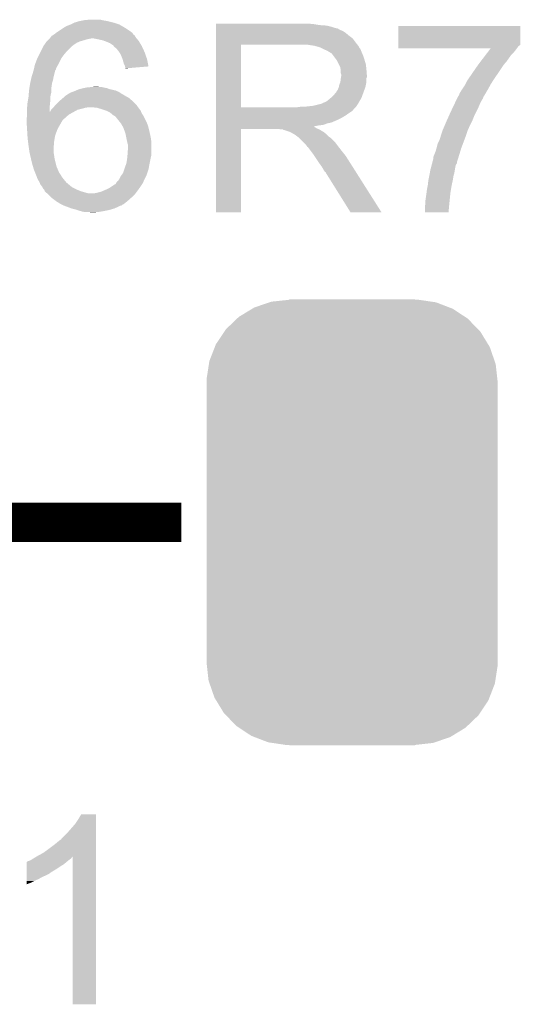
# Model space of a CAD drawing. Extents: x -0.05 to 0.95, y -0.15 to 1.37.
# Tile 17 of 28: x 0.47 to 0.57, y 0.56 to 0.76. Entities that reach past the tile are written whole.
import ezdxf

# ---------------------------------------------------------------- set-up
doc = ezdxf.new("R2010")
doc.units = 0
doc.layers.get('0').update_dxf_attribs({"linetype": 'CONTINUOUS'})
doc.layers.add('ST67W_CLICK_V101_GTO', color=14, linetype='CONTINUOUS')
doc.layers.add('ST67W_CLICK_V101_GTS', color=12, linetype='CONTINUOUS')

# ---------------------------------------------------------------- blocks, each defined once
blk = doc.blocks.new('CUSTOM_77')
for points in [[(-0.0199, 0.04368), (-0.01681, 0.04473), (0.0198, 0.04368), (0.01706, 0.04473)], [(-0.01681, 0.04473), (-0.01644, 0.04486), (0.01706, 0.04473), (0.0162, 0.04486)], [(-0.01644, 0.04486), (-0.0128, 0.04525), (0.0162, 0.04486), (0.01352, 0.04525)], [(-0.0128, 0.04528), (-0.0128, 0.04535), (0.0128, 0.04528), (0.0128, 0.04535)], [(-0.0128, 0.04526), (-0.0128, 0.04528), (0.01344, 0.04526), (0.0128, 0.04528)], [(-0.0128, 0.04525), (-0.0128, 0.04526), (0.01352, 0.04525), (0.01344, 0.04526)], [(-0.02303, 0.04178), (-0.02033, 0.04342), (0.02296, 0.04178), (0.02048, 0.04342)], [(-0.02033, 0.04342), (-0.0199, 0.04368), (0.02048, 0.04342), (0.0198, 0.04368)], [(-0.02568, 0.03924), (-0.02343, 0.0414), (0.02562, 0.03924), (0.02353, 0.0414)], [(-0.02343, 0.0414), (-0.02303, 0.04178), (0.02353, 0.0414), (0.02296, 0.04178)], [(-0.02771, 0.0362), (-0.02599, 0.03877), (0.02765, 0.0362), (0.02608, 0.03877)], [(-0.02599, 0.03877), (-0.02568, 0.03924), (0.02608, 0.03877), (0.02562, 0.03924)], [(-0.02792, 0.03565), (-0.02771, 0.0362), (0.02799, 0.03565), (0.02765, 0.0362)], [(-0.02903, 0.03279), (-0.02792, 0.03565), (0.02898, 0.03279), (0.02799, 0.03565)], [(-0.02959, 0.02917), (-0.02912, 0.03219), (0.02953, 0.02917), (0.02919, 0.03219)], [(-0.02912, 0.03219), (-0.02903, 0.03279), (0.02919, 0.03219), (0.02898, 0.03279)], [(-0.0296, 0.02855), (-0.02959, 0.02917), (0.0296, 0.02855), (0.02953, 0.02917)], [(-0.0296, 0.0285), (-0.0296, 0.02855), (0.0296, 0.0285), (0.0296, 0.02855)], [(-0.0296, -0.0285), (-0.0296, 0.0285), (0.0296, -0.0285), (0.0296, 0.0285)], [(-0.0296, -0.02855), (-0.0296, -0.0285), (0.0296, -0.02855), (0.0296, -0.0285)], [(-0.02953, -0.02917), (-0.0296, -0.02855), (0.02959, -0.02917), (0.0296, -0.02855)], [(-0.02919, -0.03219), (-0.02953, -0.02917), (0.02912, -0.03219), (0.02959, -0.02917)], [(-0.02898, -0.03279), (-0.02919, -0.03219), (0.02903, -0.03279), (0.02912, -0.03219)], [(-0.02799, -0.03565), (-0.02898, -0.03279), (0.02792, -0.03565), (0.02903, -0.03279)], [(-0.02765, -0.0362), (-0.02799, -0.03565), (0.02771, -0.0362), (0.02792, -0.03565)], [(-0.02608, -0.03877), (-0.02765, -0.0362), (0.026, -0.03877), (0.02771, -0.0362)], [(-0.02562, -0.03925), (-0.02608, -0.03877), (0.02568, -0.03925), (0.026, -0.03877)], [(-0.02353, -0.0414), (-0.02562, -0.03925), (0.02343, -0.0414), (0.02568, -0.03925)], [(-0.02296, -0.04178), (-0.02353, -0.0414), (0.02303, -0.04178), (0.02343, -0.0414)], [(-0.02048, -0.04342), (-0.02296, -0.04178), (0.02034, -0.04342), (0.02303, -0.04178)], [(-0.0198, -0.04368), (-0.02048, -0.04342), (0.0199, -0.04368), (0.02034, -0.04342)], [(-0.01706, -0.04473), (-0.0198, -0.04368), (0.01682, -0.04473), (0.0199, -0.04368)], [(-0.01618, -0.04486), (-0.01706, -0.04473), (0.01644, -0.04486), (0.01682, -0.04473)], [(-0.0135, -0.04526), (-0.01618, -0.04486), (0.0128, -0.04526), (0.01644, -0.04486)], [(-0.0128, -0.04528), (-0.01344, -0.04526), (0.0128, -0.04528), (0.0128, -0.04526)], [(-0.0128, -0.04535), (-0.0128, -0.04528), (0.0128, -0.04535), (0.0128, -0.04528)]]:
    blk.add_solid(points)

msp = doc.modelspace()

# ---------------------------------------------------------------- linework, layer by layer
at = {"layer": 'ST67W_CLICK_V101_GTO', "const_width": 0.008}
msp.add_lwpolyline([(0.402, 0.653), (0.498, 0.653)], dxfattribs=at)
at = {"layer": 'ST67W_CLICK_V101_GTO'}
for points in [[(0.4762, 0.7546), (0.4772, 0.7549), (0.4842, 0.7546), (0.483, 0.7549)], [(0.4772, 0.7549), (0.4782, 0.7551), (0.483, 0.7549), (0.4819, 0.7551)], [(0.4782, 0.7551), (0.4792, 0.7552), (0.4819, 0.7551), (0.4815, 0.7552)], [(0.47275, 0.7527), (0.4738, 0.7534), (0.4878, 0.7527), (0.48675, 0.7534)], [(0.4738, 0.7534), (0.47396, 0.7535), (0.48675, 0.7534), (0.4866, 0.7535)], [(0.47396, 0.7535), (0.4746, 0.7539), (0.4866, 0.7535), (0.48591, 0.7539)], [(0.4746, 0.7539), (0.4754, 0.7542), (0.48591, 0.7539), (0.4854, 0.7542)], [(0.4754, 0.7542), (0.4762, 0.7546), (0.4854, 0.7542), (0.4842, 0.7546)], [(0.505, 0.7543), (0.505, 0.7544), (0.5249, 0.7543), (0.5238, 0.7544)], [(0.505, 0.7541), (0.505, 0.7543), (0.5261, 0.7541), (0.5249, 0.7543)], [(0.505, 0.754), (0.505, 0.7541), (0.5275, 0.754), (0.5261, 0.7541)], [(0.505, 0.7537), (0.505, 0.754), (0.5287, 0.7537), (0.5275, 0.754)], [(0.505, 0.7535), (0.505, 0.7537), (0.5293, 0.7535), (0.5287, 0.7537)], [(0.505, 0.7534), (0.505, 0.7535), (0.5298, 0.7534), (0.5293, 0.7535)], [(0.505, 0.7533), (0.505, 0.7534), (0.5299, 0.7533), (0.5299, 0.7534)], [(0.505, 0.7534), (0.505, 0.7534), (0.5299, 0.7534), (0.5298, 0.7534)], [(0.505, 0.7531), (0.505, 0.7533), (0.5303, 0.7531), (0.5299, 0.7533)], [(0.505, 0.7529), (0.505, 0.7531), (0.5308, 0.7529), (0.5303, 0.7531)], [(0.505, 0.7525), (0.505, 0.7529), (0.5314, 0.7525), (0.5308, 0.7529)], [(0.5421, 0.7502), (0.5421, 0.7539), (0.5669, 0.7502), (0.5669, 0.7539)], [(0.5421, 0.7539), (0.5421, 0.7539), (0.5669, 0.7539), (0.5421, 0.7539)], [(0.47039, 0.7505), (0.4706, 0.7508), (0.4767, 0.7505), (0.4774, 0.7508)], [(0.4706, 0.7508), (0.4708, 0.751), (0.4774, 0.7508), (0.4781, 0.751)], [(0.4708, 0.751), (0.471, 0.7512), (0.4781, 0.751), (0.4787, 0.7512)], [(0.471, 0.7512), (0.4712, 0.7514), (0.4787, 0.7512), (0.4797, 0.7514)], [(0.4712, 0.7514), (0.4713, 0.7515), (0.48887, 0.7514), (0.48879, 0.7515)], [(0.4713, 0.7515), (0.47137, 0.7516), (0.48879, 0.7515), (0.4887, 0.7516)], [(0.47137, 0.7516), (0.4716, 0.7519), (0.4887, 0.7516), (0.48855, 0.7519)], [(0.4716, 0.7519), (0.47177, 0.752), (0.48855, 0.7519), (0.4885, 0.752)], [(0.47177, 0.752), (0.4721, 0.7522), (0.4885, 0.752), (0.4882, 0.7522)], [(0.4721, 0.7522), (0.47235, 0.7524), (0.4882, 0.7522), (0.4881, 0.7524)], [(0.47235, 0.7524), (0.4726, 0.7526), (0.4881, 0.7524), (0.4879, 0.7526)], [(0.4726, 0.7526), (0.47275, 0.7527), (0.4878, 0.7526), (0.4878, 0.7527)], [(0.4726, 0.7526), (0.4726, 0.7526), (0.4879, 0.7526), (0.4878, 0.7526)], [(0.4811, 0.7512), (0.4801, 0.7514), (0.48904, 0.7512), (0.48887, 0.7514)], [(0.482, 0.751), (0.4811, 0.7512), (0.48921, 0.751), (0.48904, 0.7512)], [(0.48227, 0.7509), (0.482, 0.751), (0.4893, 0.7509), (0.48921, 0.751)], [(0.4828, 0.7507), (0.48227, 0.7509), (0.48942, 0.7507), (0.4893, 0.7509)], [(0.505, 0.752), (0.505, 0.7525), (0.532, 0.752), (0.5314, 0.7525)], [(0.505, 0.7514), (0.505, 0.752), (0.5328, 0.7514), (0.532, 0.752)], [(0.505, 0.7506), (0.505, 0.7514), (0.5334, 0.7506), (0.5328, 0.7514)], [(0.4691, 0.7482), (0.46945, 0.7489), (0.4742, 0.7482), (0.4748, 0.7489)], [(0.46945, 0.7489), (0.4699, 0.7498), (0.4748, 0.7489), (0.4757, 0.7498)], [(0.4699, 0.7498), (0.47004, 0.75), (0.4757, 0.7498), (0.476, 0.75)], [(0.47004, 0.75), (0.47011, 0.7501), (0.476, 0.75), (0.4761, 0.7501)], [(0.47011, 0.7501), (0.47039, 0.7505), (0.4761, 0.7501), (0.4767, 0.7505)], [(0.4835, 0.7504), (0.4828, 0.7507), (0.4896, 0.7504), (0.48942, 0.7507)], [(0.4841, 0.75), (0.4835, 0.7504), (0.48984, 0.75), (0.4896, 0.7504)], [(0.48418, 0.7499), (0.4841, 0.75), (0.4899, 0.7499), (0.48984, 0.75)], [(0.4844, 0.7496), (0.48418, 0.7499), (0.49004, 0.7496), (0.4899, 0.7499)], [(0.4847, 0.7494), (0.4844, 0.7496), (0.49013, 0.7494), (0.49004, 0.7496)], [(0.4848, 0.7493), (0.4847, 0.7494), (0.49018, 0.7493), (0.49013, 0.7494)], [(0.4852, 0.7488), (0.4848, 0.7493), (0.49041, 0.7488), (0.49018, 0.7493)], [(0.48533, 0.7486), (0.4852, 0.7488), (0.4905, 0.7486), (0.49041, 0.7488)], [(0.505, 0.7501), (0.505, 0.7506), (0.53379, 0.7501), (0.5334, 0.7506)], [(0.505, 0.7374), (0.505, 0.7501), (0.5101, 0.7374), (0.5101, 0.7501)], [(0.505, 0.7501), (0.505, 0.7501), (0.5101, 0.7501), (0.5222, 0.7501)], [(0.525, 0.7499), (0.5237, 0.7501), (0.53394, 0.7499), (0.53379, 0.7501)], [(0.52573, 0.7497), (0.525, 0.7499), (0.5341, 0.7497), (0.53394, 0.7499)], [(0.5261, 0.7496), (0.52573, 0.7497), (0.5341, 0.7496), (0.5341, 0.7497)], [(0.5269, 0.7492), (0.5261, 0.7496), (0.5344, 0.7492), (0.5341, 0.7496)], [(0.5276, 0.7489), (0.5269, 0.7492), (0.53452, 0.7489), (0.5344, 0.7492)], [(0.52793, 0.7487), (0.5276, 0.7489), (0.5346, 0.7487), (0.53452, 0.7489)], [(0.5421, 0.7501), (0.5421, 0.7502), (0.5669, 0.7501), (0.5669, 0.7502)], [(0.5421, 0.75), (0.5421, 0.7501), (0.5668, 0.75), (0.5669, 0.7501)], [(0.5421, 0.7498), (0.5421, 0.75), (0.5665, 0.7498), (0.5668, 0.75)], [(0.5421, 0.7495), (0.5421, 0.7498), (0.5663, 0.7495), (0.5665, 0.7498)], [(0.5421, 0.7494), (0.5421, 0.7495), (0.56623, 0.7494), (0.5663, 0.7495)], [(0.5609, 0.7494), (0.5421, 0.7494), (0.56622, 0.7494), (0.56623, 0.7494)], [(0.56029, 0.7486), (0.56067, 0.7491), (0.5656, 0.7486), (0.566, 0.7491)], [(0.56067, 0.7491), (0.5609, 0.7494), (0.566, 0.7491), (0.56622, 0.7494)], [(0.46832, 0.7464), (0.4687, 0.7474), (0.4731, 0.7464), (0.4736, 0.7474)], [(0.4687, 0.7474), (0.4691, 0.7482), (0.4736, 0.7474), (0.4742, 0.7482)], [(0.4856, 0.7482), (0.48533, 0.7486), (0.49064, 0.7482), (0.4905, 0.7486)], [(0.4859, 0.7475), (0.4856, 0.7482), (0.49089, 0.7475), (0.49064, 0.7482)], [(0.486, 0.7472), (0.4859, 0.7475), (0.491, 0.7472), (0.49089, 0.7475)], [(0.4861, 0.7469), (0.486, 0.7472), (0.49106, 0.7469), (0.491, 0.7472)], [(0.4863, 0.7462), (0.4861, 0.7469), (0.4912, 0.7462), (0.49106, 0.7469)], [(0.5281, 0.7486), (0.52793, 0.7487), (0.53464, 0.7486), (0.5346, 0.7487)], [(0.5284, 0.7484), (0.5281, 0.7486), (0.53473, 0.7484), (0.53464, 0.7486)], [(0.5288, 0.748), (0.5285, 0.7484), (0.5349, 0.748), (0.53473, 0.7484)], [(0.5291, 0.7476), (0.5288, 0.748), (0.53503, 0.7476), (0.5349, 0.748)], [(0.52946, 0.7471), (0.5291, 0.7476), (0.5352, 0.7471), (0.53503, 0.7476)], [(0.5296, 0.7469), (0.52946, 0.7471), (0.53526, 0.7469), (0.5352, 0.7471)], [(0.53, 0.7461), (0.5296, 0.7469), (0.5355, 0.7461), (0.53526, 0.7469)], [(0.55883, 0.7467), (0.5599, 0.7481), (0.5641, 0.7467), (0.5651, 0.7481)], [(0.5599, 0.7481), (0.56029, 0.7486), (0.5651, 0.7481), (0.5656, 0.7486)], [(0.46753, 0.7436), (0.4679, 0.7448), (0.472, 0.7436), (0.4723, 0.7448)], [(0.4679, 0.7448), (0.46795, 0.745), (0.4723, 0.7448), (0.4724, 0.745)], [(0.46795, 0.745), (0.46797, 0.7451), (0.4724, 0.745), (0.4725, 0.7451)], [(0.46797, 0.7451), (0.46802, 0.7453), (0.4725, 0.7451), (0.4725, 0.7453)], [(0.46802, 0.7453), (0.4682, 0.7461), (0.4725, 0.7453), (0.47294, 0.7461)], [(0.4682, 0.7461), (0.46832, 0.7464), (0.47294, 0.7461), (0.4731, 0.7464)], [(0.4865, 0.7458), (0.4863, 0.7462), (0.49128, 0.7458), (0.4912, 0.7462)], [(0.48652, 0.7457), (0.4865, 0.7458), (0.4913, 0.7457), (0.49128, 0.7458)], [(0.4866, 0.7454), (0.48652, 0.7457), (0.48777, 0.7454), (0.4913, 0.7457)], [(0.4866, 0.7453), (0.4866, 0.7454), (0.4866, 0.7453), (0.48777, 0.7454)], [(0.5303, 0.7455), (0.53, 0.7461), (0.53556, 0.7455), (0.5355, 0.7461)], [(0.53036, 0.7451), (0.5303, 0.7455), (0.5356, 0.7451), (0.53556, 0.7455)], [(0.5304, 0.7448), (0.53036, 0.7451), (0.53563, 0.7448), (0.5356, 0.7451)], [(0.5304, 0.7443), (0.5304, 0.7448), (0.53567, 0.7443), (0.53563, 0.7448)], [(0.55706, 0.7442), (0.5583, 0.746), (0.5623, 0.7442), (0.5635, 0.746)], [(0.5583, 0.746), (0.55883, 0.7467), (0.5635, 0.746), (0.5641, 0.7467)], [(0.46726, 0.7424), (0.46739, 0.743), (0.4717, 0.7424), (0.4719, 0.743)], [(0.46739, 0.743), (0.4675, 0.7435), (0.4719, 0.743), (0.47198, 0.7435)], [(0.4675, 0.7435), (0.46753, 0.7436), (0.47198, 0.7435), (0.472, 0.7436)], [(0.5303, 0.7425), (0.53041, 0.7433), (0.5356, 0.7425), (0.5356, 0.7433)], [(0.5305, 0.744), (0.5304, 0.7443), (0.53569, 0.744), (0.53567, 0.7443)], [(0.53041, 0.7433), (0.53044, 0.7435), (0.5356, 0.7433), (0.5357, 0.7435)], [(0.53044, 0.7435), (0.5305, 0.7439), (0.5357, 0.7435), (0.5357, 0.7439)], [(0.5305, 0.7439), (0.5305, 0.744), (0.5357, 0.7439), (0.53569, 0.744)], [(0.55575, 0.7421), (0.5561, 0.7428), (0.5609, 0.7421), (0.56135, 0.7428)], [(0.5561, 0.7428), (0.55637, 0.7432), (0.56135, 0.7428), (0.5616, 0.7432)], [(0.55637, 0.7432), (0.55706, 0.7442), (0.5616, 0.7432), (0.5623, 0.7442)], [(0.46696, 0.7403), (0.467, 0.7408), (0.4715, 0.7403), (0.4715, 0.7408)], [(0.467, 0.7408), (0.46703, 0.741), (0.4715, 0.7408), (0.4715, 0.741)], [(0.46703, 0.741), (0.46715, 0.7418), (0.4715, 0.741), (0.4716, 0.7418)], [(0.46715, 0.7418), (0.4672, 0.7421), (0.4716, 0.7418), (0.47165, 0.7421)], [(0.4672, 0.7421), (0.46726, 0.7424), (0.47165, 0.7421), (0.4717, 0.7424)], [(0.4763, 0.7407), (0.47653, 0.7408), (0.48483, 0.7407), (0.4846, 0.7408)], [(0.47653, 0.7408), (0.477, 0.741), (0.4846, 0.7408), (0.48373, 0.741)], [(0.477, 0.741), (0.47735, 0.7411), (0.48373, 0.741), (0.4833, 0.7411)], [(0.47735, 0.7411), (0.4777, 0.7412), (0.4833, 0.7411), (0.48305, 0.7412)], [(0.4777, 0.7412), (0.47815, 0.7413), (0.48305, 0.7412), (0.4828, 0.7413)], [(0.47815, 0.7413), (0.4786, 0.7414), (0.4828, 0.7413), (0.4822, 0.7414)], [(0.4786, 0.7414), (0.4796, 0.7415), (0.4822, 0.7414), (0.4818, 0.7415)], [(0.4796, 0.7415), (0.4806, 0.7416), (0.4813, 0.7415), (0.481, 0.7416)], [(0.4806, 0.7416), (0.4806, 0.7416), (0.481, 0.7416), (0.4806, 0.7416)], [(0.5296, 0.7407), (0.5298, 0.741), (0.53511, 0.7407), (0.53522, 0.741)], [(0.5298, 0.741), (0.53, 0.7415), (0.53522, 0.741), (0.5354, 0.7415)], [(0.53, 0.7415), (0.5301, 0.742), (0.5354, 0.7415), (0.5355, 0.742)], [(0.5301, 0.742), (0.5303, 0.7425), (0.5355, 0.742), (0.5356, 0.7425)], [(0.5546, 0.7403), (0.5549, 0.7408), (0.55989, 0.7403), (0.56018, 0.7408)], [(0.5549, 0.7408), (0.55503, 0.741), (0.56018, 0.7408), (0.5603, 0.741)], [(0.55503, 0.741), (0.5557, 0.742), (0.5603, 0.741), (0.56085, 0.742)], [(0.5557, 0.742), (0.55575, 0.7421), (0.56085, 0.742), (0.5609, 0.7421)], [(0.46672, 0.7385), (0.46688, 0.7394), (0.4713, 0.7385), (0.4713, 0.7394)], [(0.46688, 0.7394), (0.4669, 0.7395), (0.4713, 0.7394), (0.47132, 0.7395)], [(0.4669, 0.7395), (0.46696, 0.7403), (0.47132, 0.7395), (0.4715, 0.7403)], [(0.47323, 0.7387), (0.4737, 0.7391), (0.488, 0.7387), (0.48753, 0.7391)], [(0.4737, 0.7391), (0.47393, 0.7393), (0.48753, 0.7391), (0.4873, 0.7393)], [(0.47393, 0.7393), (0.4745, 0.7398), (0.4873, 0.7393), (0.48642, 0.7398)], [(0.4745, 0.7398), (0.47498, 0.7401), (0.48642, 0.7398), (0.4859, 0.7401)], [(0.47498, 0.7401), (0.4753, 0.7403), (0.4859, 0.7401), (0.4856, 0.7403)], [(0.4754, 0.7403), (0.4755, 0.7404), (0.4856, 0.7403), (0.48545, 0.7404)], [(0.4755, 0.7404), (0.4758, 0.7405), (0.48545, 0.7404), (0.4853, 0.7405)], [(0.4758, 0.7405), (0.4763, 0.7407), (0.4853, 0.7405), (0.48483, 0.7407)], [(0.5275, 0.7386), (0.52837, 0.7393), (0.53419, 0.7386), (0.5346, 0.7393)], [(0.52837, 0.7393), (0.5285, 0.7394), (0.5346, 0.7393), (0.53464, 0.7394)], [(0.5285, 0.7394), (0.529, 0.7399), (0.53464, 0.7394), (0.53482, 0.7399)], [(0.529, 0.7399), (0.5294, 0.7404), (0.53482, 0.7399), (0.535, 0.7404)], [(0.5294, 0.7404), (0.5295, 0.7405), (0.535, 0.7404), (0.53504, 0.7405)], [(0.5295, 0.7405), (0.5296, 0.7407), (0.53504, 0.7405), (0.53511, 0.7407)], [(0.55381, 0.7387), (0.55405, 0.7392), (0.559, 0.7387), (0.5593, 0.7392)], [(0.55405, 0.7392), (0.5541, 0.7393), (0.5593, 0.7392), (0.55933, 0.7393)], [(0.5541, 0.7393), (0.5542, 0.7395), (0.55933, 0.7393), (0.5594, 0.7395)], [(0.5542, 0.7395), (0.5544, 0.7398), (0.5594, 0.7395), (0.5596, 0.7398)], [(0.5544, 0.7398), (0.5546, 0.7403), (0.5596, 0.7398), (0.55989, 0.7403)], [(0.4666, 0.7373), (0.46662, 0.7375), (0.4712, 0.7373), (0.4712, 0.7375)], [(0.4666, 0.7365), (0.4666, 0.7373), (0.4712, 0.7365), (0.4712, 0.7373)], [(0.46662, 0.7375), (0.4667, 0.7384), (0.4712, 0.7375), (0.47129, 0.7384)], [(0.4667, 0.7384), (0.46672, 0.7385), (0.47129, 0.7384), (0.4713, 0.7385)], [(0.4713, 0.7365), (0.4715, 0.7369), (0.47618, 0.7365), (0.4769, 0.7369)], [(0.4715, 0.7369), (0.4719, 0.7373), (0.4769, 0.7369), (0.4785, 0.7373)], [(0.4719, 0.7373), (0.47198, 0.7374), (0.4785, 0.7373), (0.4791, 0.7374)], [(0.47198, 0.7374), (0.47207, 0.7375), (0.48918, 0.7374), (0.4891, 0.7375)], [(0.47207, 0.7375), (0.47232, 0.7378), (0.4891, 0.7375), (0.4889, 0.7378)], [(0.47232, 0.7378), (0.4724, 0.7379), (0.4889, 0.7378), (0.4888, 0.7379)], [(0.4724, 0.7379), (0.473, 0.7385), (0.4888, 0.7379), (0.4882, 0.7385)], [(0.473, 0.7385), (0.47323, 0.7387), (0.4882, 0.7385), (0.488, 0.7387)], [(0.4808, 0.7373), (0.4796, 0.7374), (0.48925, 0.7373), (0.48918, 0.7374)], [(0.4818, 0.737), (0.4808, 0.7373), (0.48947, 0.737), (0.48925, 0.7373)], [(0.4827, 0.7367), (0.4818, 0.737), (0.4897, 0.7367), (0.48947, 0.737)], [(0.505, 0.737), (0.505, 0.7374), (0.533, 0.737), (0.5334, 0.7374)], [(0.505, 0.7374), (0.505, 0.7374), (0.5215, 0.7374), (0.5101, 0.7374)], [(0.505, 0.7369), (0.505, 0.737), (0.533, 0.7369), (0.533, 0.737)], [(0.505, 0.7367), (0.505, 0.7369), (0.5328, 0.7367), (0.5329, 0.7369)], [(0.505, 0.7369), (0.505, 0.7369), (0.5329, 0.7369), (0.533, 0.7369)], [(0.5215, 0.7374), (0.5222, 0.7375), (0.5334, 0.7374), (0.5335, 0.7375)], [(0.523, 0.7375), (0.5248, 0.7377), (0.5335, 0.7375), (0.53363, 0.7377)], [(0.5248, 0.7377), (0.5264, 0.7381), (0.53363, 0.7377), (0.5339, 0.7381)], [(0.5265, 0.7381), (0.5268, 0.7383), (0.5339, 0.7381), (0.53402, 0.7383)], [(0.5268, 0.7383), (0.5271, 0.7384), (0.53402, 0.7383), (0.53407, 0.7384)], [(0.5271, 0.7384), (0.5275, 0.7386), (0.53407, 0.7384), (0.53419, 0.7386)], [(0.55245, 0.7358), (0.553, 0.737), (0.5576, 0.7358), (0.5582, 0.737)], [(0.553, 0.737), (0.55319, 0.7374), (0.5582, 0.737), (0.5584, 0.7374)], [(0.55319, 0.7374), (0.55353, 0.7381), (0.5584, 0.7374), (0.5587, 0.7381)], [(0.55353, 0.7381), (0.55381, 0.7387), (0.5587, 0.7381), (0.559, 0.7387)], [(0.4665, 0.7351), (0.4666, 0.7356), (0.4742, 0.7351), (0.47476, 0.7356)], [(0.4665, 0.7347), (0.4665, 0.7351), (0.4738, 0.7347), (0.4742, 0.7351)], [(0.4666, 0.7359), (0.4666, 0.7365), (0.4751, 0.7359), (0.47618, 0.7365)], [(0.4666, 0.7356), (0.4666, 0.7359), (0.47476, 0.7356), (0.4751, 0.7359)], [(0.4835, 0.7363), (0.4827, 0.7367), (0.48986, 0.7363), (0.4897, 0.7367)], [(0.48362, 0.7362), (0.4835, 0.7363), (0.4899, 0.7362), (0.48986, 0.7363)], [(0.4841, 0.7358), (0.48362, 0.7362), (0.49017, 0.7358), (0.4899, 0.7362)], [(0.48443, 0.7356), (0.4841, 0.7358), (0.4903, 0.7356), (0.49017, 0.7358)], [(0.4846, 0.7355), (0.48443, 0.7356), (0.49035, 0.7355), (0.4903, 0.7356)], [(0.4848, 0.7352), (0.4846, 0.7355), (0.4905, 0.7352), (0.49035, 0.7355)], [(0.4849, 0.7351), (0.4848, 0.7352), (0.49055, 0.7351), (0.4905, 0.7352)], [(0.48546, 0.7344), (0.4849, 0.7351), (0.4909, 0.7344), (0.49055, 0.7351)], [(0.505, 0.7361), (0.505, 0.7367), (0.5319, 0.7361), (0.5328, 0.7367)], [(0.505, 0.7358), (0.505, 0.7361), (0.5315, 0.7358), (0.5319, 0.7361)], [(0.505, 0.7352), (0.505, 0.7358), (0.5305, 0.7352), (0.5315, 0.7358)], [(0.505, 0.7349), (0.505, 0.7352), (0.5299, 0.7349), (0.5305, 0.7352)], [(0.505, 0.7343), (0.505, 0.7349), (0.5285, 0.7343), (0.5299, 0.7349)], [(0.55157, 0.7338), (0.552, 0.7348), (0.5567, 0.7338), (0.5572, 0.7348)], [(0.552, 0.7348), (0.55245, 0.7358), (0.5572, 0.7348), (0.5576, 0.7358)], [(0.4665, 0.7346), (0.4665, 0.7347), (0.47374, 0.7346), (0.4738, 0.7347)], [(0.46652, 0.7342), (0.4665, 0.7346), (0.4735, 0.7342), (0.47374, 0.7346)], [(0.46656, 0.7335), (0.46652, 0.7342), (0.4731, 0.7335), (0.4735, 0.7342)], [(0.4666, 0.7328), (0.46656, 0.7335), (0.47275, 0.7328), (0.4731, 0.7335)], [(0.46661, 0.7327), (0.4666, 0.7328), (0.4727, 0.7327), (0.47275, 0.7328)], [(0.4857, 0.7341), (0.48546, 0.7344), (0.49101, 0.7341), (0.4909, 0.7344)], [(0.48598, 0.7336), (0.4857, 0.7341), (0.4912, 0.7336), (0.49101, 0.7341)], [(0.4862, 0.7332), (0.48598, 0.7336), (0.4913, 0.7332), (0.4912, 0.7336)], [(0.4866, 0.7321), (0.4862, 0.7332), (0.49157, 0.7321), (0.4913, 0.7332)], [(0.505, 0.7341), (0.505, 0.7343), (0.5276, 0.7341), (0.5285, 0.7343)], [(0.505, 0.7338), (0.505, 0.7341), (0.5268, 0.7338), (0.5276, 0.7341)], [(0.505, 0.7337), (0.505, 0.7338), (0.5259, 0.7337), (0.5268, 0.7338)], [(0.505, 0.7335), (0.505, 0.7337), (0.5249, 0.7335), (0.5259, 0.7337)], [(0.505, 0.7334), (0.505, 0.7335), (0.525, 0.7334), (0.5249, 0.7335)], [(0.505, 0.7333), (0.505, 0.7334), (0.5252, 0.7333), (0.525, 0.7334)], [(0.505, 0.7331), (0.505, 0.7333), (0.5255, 0.7331), (0.5252, 0.7333)], [(0.505, 0.733), (0.505, 0.7331), (0.52575, 0.733), (0.5255, 0.7331)], [(0.505, 0.716), (0.505, 0.733), (0.5101, 0.716), (0.5101, 0.733)], [(0.505, 0.733), (0.505, 0.733), (0.5101, 0.733), (0.5177, 0.733)], [(0.5181, 0.7329), (0.5177, 0.733), (0.526, 0.7329), (0.52575, 0.733)], [(0.5187, 0.7328), (0.5186, 0.7329), (0.52617, 0.7328), (0.526, 0.7329)], [(0.52, 0.7324), (0.5188, 0.7328), (0.52683, 0.7324), (0.52617, 0.7328)], [(0.5511, 0.7327), (0.55157, 0.7338), (0.5562, 0.7327), (0.5567, 0.7338)], [(0.46668, 0.7316), (0.46661, 0.7327), (0.4723, 0.7316), (0.4727, 0.7327)], [(0.4667, 0.7312), (0.46668, 0.7316), (0.47223, 0.7312), (0.4723, 0.7316)], [(0.4668, 0.7304), (0.4667, 0.7312), (0.4721, 0.7304), (0.47223, 0.7312)], [(0.48662, 0.732), (0.4866, 0.7321), (0.4916, 0.732), (0.49157, 0.7321)], [(0.4868, 0.7311), (0.48662, 0.732), (0.49178, 0.7311), (0.4916, 0.732)], [(0.48682, 0.731), (0.4868, 0.7311), (0.4918, 0.731), (0.49178, 0.7311)], [(0.487, 0.7302), (0.48682, 0.731), (0.49189, 0.7302), (0.4918, 0.731)], [(0.5202, 0.7323), (0.52, 0.7324), (0.527, 0.7323), (0.52683, 0.7324)], [(0.5204, 0.7322), (0.5202, 0.7323), (0.52712, 0.7322), (0.527, 0.7323)], [(0.5207, 0.732), (0.5204, 0.7322), (0.52738, 0.732), (0.52712, 0.7322)], [(0.5209, 0.7319), (0.5207, 0.732), (0.5275, 0.7319), (0.52738, 0.732)], [(0.5211, 0.7318), (0.521, 0.7319), (0.5276, 0.7318), (0.5275, 0.7319)], [(0.5215, 0.7315), (0.5211, 0.7318), (0.5279, 0.7315), (0.5276, 0.7318)], [(0.52163, 0.7314), (0.5215, 0.7315), (0.528, 0.7314), (0.5279, 0.7315)], [(0.52188, 0.7312), (0.52163, 0.7314), (0.5283, 0.7312), (0.528, 0.7314)], [(0.522, 0.7311), (0.52188, 0.7312), (0.5284, 0.7311), (0.5283, 0.7312)], [(0.5229, 0.7302), (0.522, 0.7311), (0.5293, 0.7302), (0.5284, 0.7311)], [(0.5501, 0.73), (0.5505, 0.7308), (0.55524, 0.73), (0.55554, 0.7308)], [(0.5505, 0.7308), (0.55071, 0.7315), (0.55554, 0.7308), (0.5558, 0.7315)], [(0.55071, 0.7315), (0.5508, 0.7318), (0.5558, 0.7315), (0.5559, 0.7318)], [(0.5508, 0.7318), (0.5511, 0.7327), (0.5559, 0.7318), (0.5562, 0.7327)], [(0.4669, 0.7296), (0.4668, 0.7304), (0.47204, 0.7296), (0.4721, 0.7304)], [(0.46697, 0.7291), (0.4669, 0.7296), (0.472, 0.7291), (0.47204, 0.7296)], [(0.4671, 0.7282), (0.46697, 0.7291), (0.472, 0.7282), (0.472, 0.7291)], [(0.48702, 0.7301), (0.487, 0.7302), (0.4919, 0.7301), (0.49189, 0.7302)], [(0.4871, 0.7298), (0.48702, 0.7301), (0.4919, 0.7298), (0.4919, 0.7301)], [(0.48703, 0.7278), (0.4871, 0.7288), (0.4919, 0.7278), (0.4919, 0.7288)], [(0.4871, 0.7288), (0.4871, 0.7298), (0.4919, 0.7288), (0.4919, 0.7298)], [(0.5232, 0.7299), (0.5229, 0.7302), (0.52953, 0.7299), (0.5293, 0.7302)], [(0.5235, 0.7295), (0.5232, 0.7299), (0.52982, 0.7295), (0.52953, 0.7299)], [(0.52355, 0.7294), (0.5235, 0.7295), (0.5299, 0.7294), (0.52982, 0.7295)], [(0.5236, 0.7293), (0.52355, 0.7294), (0.52998, 0.7293), (0.5299, 0.7294)], [(0.5243, 0.7285), (0.5237, 0.7293), (0.5306, 0.7285), (0.52998, 0.7293)], [(0.5497, 0.7285), (0.54987, 0.7291), (0.55472, 0.7285), (0.5549, 0.7291)], [(0.54987, 0.7291), (0.5499, 0.7292), (0.5549, 0.7291), (0.55494, 0.7292)], [(0.5499, 0.7292), (0.5501, 0.73), (0.55494, 0.7292), (0.55524, 0.73)], [(0.46724, 0.7276), (0.4671, 0.7282), (0.4721, 0.7276), (0.472, 0.7282)], [(0.4674, 0.7269), (0.46724, 0.7276), (0.4722, 0.7269), (0.4721, 0.7276)], [(0.4677, 0.7257), (0.4674, 0.7269), (0.4725, 0.7257), (0.4722, 0.7269)], [(0.4868, 0.726), (0.48694, 0.7269), (0.49152, 0.726), (0.4917, 0.7269)], [(0.48694, 0.7269), (0.487, 0.7273), (0.4917, 0.7269), (0.49179, 0.7273)], [(0.487, 0.7273), (0.48703, 0.7278), (0.49179, 0.7273), (0.4919, 0.7278)], [(0.5249, 0.7277), (0.5243, 0.7285), (0.53124, 0.7277), (0.5306, 0.7285)], [(0.52503, 0.7275), (0.5249, 0.7277), (0.5314, 0.7275), (0.53124, 0.7277)], [(0.52577, 0.7264), (0.52503, 0.7275), (0.5321, 0.7264), (0.5314, 0.7275)], [(0.5491, 0.7265), (0.5492, 0.7269), (0.5541, 0.7265), (0.55422, 0.7269)], [(0.5492, 0.7272), (0.5493, 0.7275), (0.55432, 0.7272), (0.55441, 0.7275)], [(0.5492, 0.7269), (0.5492, 0.7272), (0.55422, 0.7269), (0.55432, 0.7272)], [(0.5493, 0.7275), (0.5497, 0.7285), (0.55441, 0.7275), (0.55472, 0.7285)], [(0.46782, 0.7253), (0.4677, 0.7257), (0.4726, 0.7253), (0.4725, 0.7257)], [(0.468, 0.7247), (0.46782, 0.7253), (0.47287, 0.7247), (0.4726, 0.7253)], [(0.4861, 0.724), (0.48637, 0.7248), (0.49103, 0.724), (0.4913, 0.7248)], [(0.48637, 0.7248), (0.4864, 0.7249), (0.4913, 0.7248), (0.49132, 0.7249)], [(0.4864, 0.7249), (0.48676, 0.7259), (0.49132, 0.7249), (0.4915, 0.7259)], [(0.48676, 0.7259), (0.4868, 0.726), (0.4915, 0.7259), (0.49152, 0.726)], [(0.5261, 0.7259), (0.52577, 0.7264), (0.53242, 0.7259), (0.5321, 0.7264)], [(0.5266, 0.7252), (0.5261, 0.7259), (0.53286, 0.7252), (0.53242, 0.7259)], [(0.527, 0.7245), (0.5266, 0.7252), (0.53331, 0.7245), (0.53286, 0.7252)], [(0.5486, 0.7246), (0.54878, 0.7253), (0.55358, 0.7246), (0.5537, 0.7253)], [(0.54878, 0.7253), (0.54889, 0.7257), (0.5537, 0.7253), (0.5538, 0.7257)], [(0.54889, 0.7257), (0.54897, 0.726), (0.5538, 0.7257), (0.554, 0.726)], [(0.54897, 0.726), (0.54904, 0.7263), (0.554, 0.726), (0.554, 0.7263)], [(0.54904, 0.7263), (0.5491, 0.7265), (0.554, 0.7263), (0.5541, 0.7265)], [(0.46812, 0.7244), (0.468, 0.7247), (0.473, 0.7244), (0.47287, 0.7247)], [(0.46816, 0.7243), (0.46812, 0.7244), (0.473, 0.7243), (0.473, 0.7244)], [(0.4684, 0.7237), (0.46816, 0.7243), (0.4734, 0.7237), (0.473, 0.7243)], [(0.46859, 0.7232), (0.4684, 0.7237), (0.4737, 0.7232), (0.4734, 0.7237)], [(0.4687, 0.7229), (0.46859, 0.7232), (0.47394, 0.7229), (0.4737, 0.7232)], [(0.46881, 0.7227), (0.4687, 0.7229), (0.4741, 0.7227), (0.47394, 0.7229)], [(0.4853, 0.7227), (0.4856, 0.7233), (0.49045, 0.7227), (0.49075, 0.7233)], [(0.4856, 0.7233), (0.48581, 0.7236), (0.49075, 0.7233), (0.4909, 0.7236)], [(0.48581, 0.7236), (0.4861, 0.724), (0.4909, 0.7236), (0.49103, 0.724)], [(0.5271, 0.7243), (0.527, 0.7245), (0.53343, 0.7243), (0.53331, 0.7245)], [(0.5273, 0.7242), (0.5271, 0.7243), (0.5335, 0.7242), (0.53343, 0.7243)], [(0.5274, 0.724), (0.5273, 0.7242), (0.53362, 0.724), (0.5335, 0.7242)], [(0.5324, 0.716), (0.5274, 0.724), (0.5387, 0.716), (0.53362, 0.724)], [(0.54824, 0.7227), (0.54838, 0.7234), (0.5532, 0.7227), (0.5533, 0.7234)], [(0.54838, 0.7234), (0.5484, 0.7235), (0.5533, 0.7234), (0.55333, 0.7235)], [(0.5484, 0.7235), (0.54851, 0.7241), (0.55333, 0.7235), (0.5535, 0.7241)], [(0.54851, 0.7241), (0.5486, 0.7246), (0.5535, 0.7241), (0.55358, 0.7246)], [(0.4691, 0.7222), (0.46881, 0.7227), (0.47452, 0.7222), (0.4741, 0.7227)], [(0.46914, 0.7221), (0.4691, 0.7222), (0.4746, 0.7221), (0.47452, 0.7222)], [(0.4693, 0.7217), (0.46914, 0.7221), (0.47508, 0.7217), (0.4746, 0.7221)], [(0.4697, 0.7212), (0.4693, 0.7217), (0.47568, 0.7212), (0.47508, 0.7217)], [(0.46975, 0.7211), (0.4697, 0.7212), (0.4758, 0.7211), (0.47568, 0.7212)], [(0.4699, 0.7208), (0.46975, 0.7211), (0.4764, 0.7208), (0.4758, 0.7211)], [(0.47, 0.7207), (0.4699, 0.7208), (0.4766, 0.7207), (0.4764, 0.7208)], [(0.48252, 0.7206), (0.4832, 0.7209), (0.4892, 0.7206), (0.48941, 0.7209)], [(0.4832, 0.7209), (0.4838, 0.7213), (0.48941, 0.7209), (0.4897, 0.7213)], [(0.4838, 0.7213), (0.4841, 0.7215), (0.4897, 0.7213), (0.48983, 0.7215)], [(0.4841, 0.7215), (0.4846, 0.7218), (0.48983, 0.7215), (0.49003, 0.7218)], [(0.4846, 0.7218), (0.48466, 0.7219), (0.49003, 0.7218), (0.4901, 0.7219)], [(0.48466, 0.7219), (0.4849, 0.7223), (0.4901, 0.7219), (0.4903, 0.7223)], [(0.4849, 0.7223), (0.4851, 0.7224), (0.4903, 0.7223), (0.4903, 0.7224)], [(0.4851, 0.7224), (0.4853, 0.7227), (0.4903, 0.7224), (0.49045, 0.7227)], [(0.5479, 0.7206), (0.5481, 0.7216), (0.55279, 0.7206), (0.55296, 0.7216)], [(0.5481, 0.7216), (0.54812, 0.7218), (0.55296, 0.7216), (0.553, 0.7218)], [(0.54812, 0.7218), (0.5482, 0.7225), (0.553, 0.7218), (0.55316, 0.7225)], [(0.5482, 0.7225), (0.54824, 0.7227), (0.55316, 0.7225), (0.5532, 0.7227)], [(0.4701, 0.7206), (0.47, 0.7207), (0.47685, 0.7206), (0.4766, 0.7207)], [(0.4702, 0.7204), (0.4701, 0.7206), (0.47735, 0.7204), (0.47685, 0.7206)], [(0.4702, 0.7203), (0.4702, 0.7204), (0.4776, 0.7203), (0.47735, 0.7204)], [(0.47066, 0.7199), (0.4702, 0.7203), (0.479, 0.7199), (0.4776, 0.7203)], [(0.47077, 0.7198), (0.47066, 0.7199), (0.4886, 0.7198), (0.48867, 0.7199)], [(0.471, 0.7196), (0.47077, 0.7198), (0.4884, 0.7196), (0.4886, 0.7198)], [(0.4715, 0.7191), (0.471, 0.7196), (0.4879, 0.7191), (0.4884, 0.7196)], [(0.4717, 0.7189), (0.4715, 0.7191), (0.48768, 0.7189), (0.4879, 0.7191)], [(0.4725, 0.7183), (0.4717, 0.7189), (0.487, 0.7183), (0.48768, 0.7189)], [(0.4803, 0.7199), (0.4808, 0.72), (0.48867, 0.7199), (0.48875, 0.72)], [(0.4808, 0.72), (0.4816, 0.7202), (0.48875, 0.72), (0.4889, 0.7202)], [(0.4816, 0.7202), (0.4823, 0.7205), (0.4889, 0.7202), (0.48912, 0.7205)], [(0.4823, 0.7205), (0.48252, 0.7206), (0.48912, 0.7205), (0.4892, 0.7206)], [(0.5476, 0.7184), (0.5478, 0.7198), (0.55253, 0.7184), (0.55267, 0.7198)], [(0.5478, 0.7198), (0.54784, 0.7201), (0.55267, 0.7198), (0.5527, 0.7201)], [(0.54784, 0.7201), (0.5479, 0.7206), (0.5527, 0.7201), (0.55279, 0.7206)], [(0.4733, 0.7178), (0.4725, 0.7183), (0.48636, 0.7178), (0.487, 0.7183)], [(0.4737, 0.7176), (0.4733, 0.7178), (0.4861, 0.7176), (0.48636, 0.7178)], [(0.4741, 0.7174), (0.4737, 0.7176), (0.4858, 0.7174), (0.4859, 0.7176)], [(0.4737, 0.7176), (0.4737, 0.7176), (0.4859, 0.7176), (0.4861, 0.7176)], [(0.4749, 0.7171), (0.4741, 0.7174), (0.485, 0.7171), (0.4856, 0.7174)], [(0.4741, 0.7174), (0.4741, 0.7174), (0.4856, 0.7174), (0.4858, 0.7174)], [(0.4757, 0.7168), (0.4749, 0.7171), (0.4843, 0.7168), (0.485, 0.7171)], [(0.4765, 0.7166), (0.4757, 0.7168), (0.48363, 0.7166), (0.4843, 0.7168)], [(0.5475, 0.7172), (0.5476, 0.7178), (0.55241, 0.7172), (0.55247, 0.7178)], [(0.5475, 0.716), (0.5475, 0.7172), (0.5523, 0.716), (0.55241, 0.7172)], [(0.5476, 0.7181), (0.5476, 0.7184), (0.5525, 0.7181), (0.55253, 0.7184)], [(0.5476, 0.7178), (0.5476, 0.7181), (0.55247, 0.7178), (0.5525, 0.7181)], [(0.4768, 0.7165), (0.4765, 0.7166), (0.4833, 0.7165), (0.48363, 0.7166)], [(0.4771, 0.7164), (0.4768, 0.7165), (0.4828, 0.7164), (0.4833, 0.7165)], [(0.47745, 0.7163), (0.4771, 0.7164), (0.4823, 0.7163), (0.4828, 0.7164)], [(0.4778, 0.7162), (0.47745, 0.7163), (0.4817, 0.7162), (0.4823, 0.7163)], [(0.4783, 0.7161), (0.4778, 0.7162), (0.4811, 0.7161), (0.4817, 0.7162)], [(0.4796, 0.716), (0.4793, 0.7161), (0.4798, 0.716), (0.4811, 0.7161)], [(0.5387, 0.716), (0.5387, 0.716), (0.5387, 0.716), (0.5324, 0.716)], [(0.4764, 0.5917), (0.477, 0.5926), (0.4806, 0.5917), (0.4806, 0.5926)], [(0.477, 0.5926), (0.4776, 0.5936), (0.4806, 0.5926), (0.4806, 0.5936)], [(0.4776, 0.5936), (0.4776, 0.5936), (0.4806, 0.5936), (0.4776, 0.5936)], [(0.475, 0.5901), (0.4764, 0.5917), (0.4806, 0.5901), (0.4806, 0.5917)], [(0.4735, 0.5885), (0.4736, 0.5887), (0.4806, 0.5885), (0.4806, 0.5887)], [(0.4736, 0.5887), (0.475, 0.5901), (0.4806, 0.5887), (0.4806, 0.5901)], [(0.4699, 0.5858), (0.471, 0.5866), (0.4806, 0.5858), (0.4806, 0.5866)], [(0.471, 0.5866), (0.4722, 0.5875), (0.4806, 0.5866), (0.4806, 0.5875)], [(0.4722, 0.5875), (0.4733, 0.5884), (0.4806, 0.5875), (0.4806, 0.5884)], [(0.4733, 0.5884), (0.4734, 0.5885), (0.4806, 0.5884), (0.4806, 0.5885)], [(0.4675, 0.5844), (0.4678, 0.5846), (0.4752, 0.5844), (0.47547, 0.5846)], [(0.4678, 0.5846), (0.46797, 0.5847), (0.47547, 0.5846), (0.4756, 0.5847)], [(0.46797, 0.5847), (0.46847, 0.585), (0.4756, 0.5847), (0.4758, 0.585)], [(0.46847, 0.585), (0.4688, 0.5852), (0.4806, 0.585), (0.4806, 0.5852)], [(0.46847, 0.585), (0.46847, 0.585), (0.4758, 0.585), (0.4759, 0.585)], [(0.4688, 0.5852), (0.4699, 0.5858), (0.4806, 0.5852), (0.4806, 0.5858)], [(0.4759, 0.555), (0.4759, 0.585), (0.4806, 0.555), (0.4806, 0.585)], [(0.4665, 0.5839), (0.4666, 0.584), (0.47458, 0.5839), (0.4747, 0.584)], [(0.4665, 0.5835), (0.4665, 0.5839), (0.4741, 0.5835), (0.47458, 0.5839)], [(0.4665, 0.583), (0.4665, 0.5835), (0.4733, 0.583), (0.4741, 0.5835)], [(0.4665, 0.5824), (0.4665, 0.583), (0.4724, 0.5824), (0.4733, 0.583)], [(0.4666, 0.584), (0.4668, 0.5841), (0.4747, 0.584), (0.47482, 0.5841)], [(0.4668, 0.5841), (0.4671, 0.5842), (0.47482, 0.5841), (0.47495, 0.5842)], [(0.4671, 0.5842), (0.4675, 0.5844), (0.47495, 0.5842), (0.4752, 0.5844)], [(0.4665, 0.5818), (0.4665, 0.5824), (0.4714, 0.5818), (0.4724, 0.5824)], [(0.4665, 0.5817), (0.4665, 0.5818), (0.4713, 0.5817), (0.4713, 0.5818)], [(0.4665, 0.5818), (0.4665, 0.5818), (0.4713, 0.5818), (0.4714, 0.5818)], [(0.4665, 0.5815), (0.4665, 0.5817), (0.471, 0.5815), (0.4713, 0.5817)], [(0.4665, 0.5812), (0.4665, 0.5815), (0.4704, 0.5812), (0.471, 0.5815)], [(0.4665, 0.5809), (0.4665, 0.5812), (0.4697, 0.5809), (0.4704, 0.5812)], [(0.4665, 0.5805), (0.4665, 0.5809), (0.469, 0.5805), (0.4697, 0.5809)], [(0.4665, 0.5801), (0.4665, 0.5805), (0.4681, 0.5801), (0.469, 0.5805)], [(0.4665, 0.5797), (0.4665, 0.5801), (0.4673, 0.5797), (0.4681, 0.5801)], [(0.4665, 0.5794), (0.4665, 0.5797), (0.4665, 0.5794), (0.4673, 0.5797)]]:
    msp.add_solid(points, dxfattribs=at)

# ---------------------------------------------------------------- block references
at = {"layer": 'ST67W_CLICK_V101_GTS'}
msp.add_blockref('CUSTOM_77', (0.5327, 0.653), dxfattribs=at)

doc.saveas('drawing.dxf')
